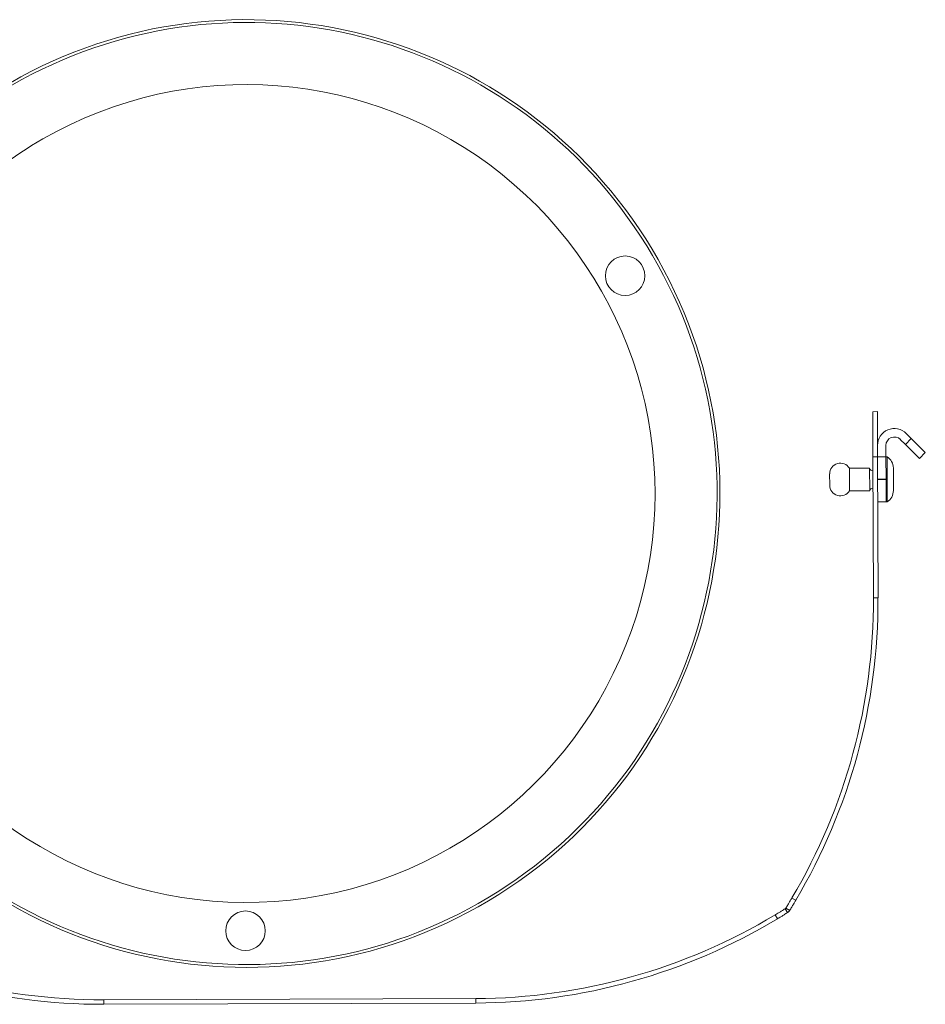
# Model space of a CAD drawing. Header units: millimetres. Extents: x -219 to 1361, y -849 to 661.
# Tile 33 of 73: x 98 to 259, y 420 to 595. Entities that reach past the tile are written whole.
import ezdxf

# ---------------------------------------------------------------- set-up
doc = ezdxf.new("R2010")
doc.units = ezdxf.units.MM

msp = doc.modelspace()

# ---------------------------------------------------------------- linework, layer by layer
at = {"color": 7, "linetype": 'Continuous', "lineweight": 15}
for p, q in [((249.61, 525.13), (250.41, 525.14)), ((249.63, 517.13), (249.61, 525.13)), ((250.41, 525.14), (250.43, 517.14)), ((254.48, 520.21), (255.37, 519.32)), ((255.37, 519.32), (256.43, 520.39)), ((255.54, 521.28), (256.43, 520.39)), ((256.43, 520.39), (258.91, 517.92)), ((251.93, 517.14), (251.93, 519.14)), ((257.86, 516.86), (255.37, 519.32)), ((250.43, 517.14), (249.63, 517.13)), ((249.72, 492.13), (249.63, 517.13)), ((250.52, 492.14), (250.43, 517.14)), ((250.43, 517.14), (251.93, 517.14)), ((252.12, 517.14), (251.93, 517.14)), ((251.93, 517.14), (251.95, 513.15)), ((252.12, 517.14), (252.14, 509.14)), ((258.91, 517.92), (257.86, 516.86)), ((249.04, 515.13), (245.44, 515.12)), ((245.45, 513.12), (245.44, 515.12)), ((249.04, 515.13), (249.05, 511.13)), ((253.24, 515.15), (253.25, 511.15)), ((241.94, 514.11), (241.95, 512.11)), ((245.45, 511.12), (245.45, 513.12)), ((251.95, 513.15), (250.45, 513.15)), ((250.45, 513.13), (251.95, 513.13)), ((251.95, 513.15), (251.95, 513.13)), ((251.95, 513.13), (251.96, 509.14)), ((245.45, 511.12), (249.05, 511.13)), ((251.96, 509.14), (250.46, 509.14)), ((251.96, 509.14), (252.14, 509.14)), ((249.72, 492.13), (250.52, 492.14)), ((235.25, 438.92), (235.94, 438.52)), ((234.04, 437.01), (234.47, 436.34)), ((234.17, 437.14), (234.85, 436.72)), ((232.27, 435.92), (232.68, 435.24)), ((113.15, 420.88), (179.15, 421.1)), ((113.15, 420.88), (113.16, 420.08)), ((179.16, 420.3), (179.15, 421.1)), ((113.16, 420.08), (179.16, 420.3))]:
    msp.add_line(p, q, dxfattribs=at)
for centre in [(205.66, 549.24), (138.31, 433.12)]:
    msp.add_circle(centre, 3.5, dxfattribs=at)
for centre, radius, start, end in [((138.47, 510.62), 84, 213.3548, 119.886), ((138.47, 510.62), 72.5, 205.352, 119.886), ((138.47, 510.62), 72.5, 119.886, 148.8596), ((253.43, 519.15), 3, 45.1918, 180.1918), ((253.43, 519.15), 1.5, 45.1918, 180.1918), ((250.89, 515.14), 2.35, 0.1918, 58.4399), ((243.84, 514.11), 1.89, 32.0826, 180.1918), ((249.44, 515.13), 0.4, 180.1918, 300.1918), ((243.84, 512.11), 1.89, 180.1918, 328.301), ((249.45, 511.13), 0.4, 60.1918, 180.1918), ((250.9, 511.14), 2.35, 301.9437, 0.1918), ((145.92, 491.79), 103.8, 329.3846, 0.1918), ((145.92, 491.79), 104.6, 329.3846, 0.1918), ((112.81, 524.68), 104.6, 239.3846, 270.1918), ((112.81, 524.68), 103.8, 239.3846, 270.1918), ((178.81, 524.9), 103.8, 270.1918, 300.9991), ((178.81, 524.9), 104.6, 270.1918, 300.9991)]:
    msp.add_arc(centre, radius, start, end, dxfattribs=at)
at = {"color": 8, "linetype": 'Continuous', "lineweight": 15}
msp.add_arc((138.47, 510.62), 83.5, 223.7443, 119.886, dxfattribs=at)
at = {"color": 7, "linetype": 'Continuous', "lineweight": 15}
for points, knots in [([(235.25, 438.92), (235.19, 438.84), (235.1, 438.67), (234.85, 438.26), (234.54, 437.74), (234.29, 437.34), (234.17, 437.14)], [0, 0, 0, 0, 0.2808332, 0.5271427, 0.7589709, 1, 1, 1, 1]), ([(235.94, 438.52), (235.88, 438.43), (235.78, 438.26), (235.53, 437.84), (235.22, 437.32), (234.97, 436.92), (234.85, 436.72)], [0, 0, 0, 0, 0.280054, 0.526108, 0.758235, 1, 1, 1, 1]), ([(234.04, 437.01), (233.84, 436.89), (233.45, 436.64), (232.93, 436.32), (232.52, 436.07), (232.35, 435.98), (232.27, 435.92)], [0, 0, 0, 0, 0.241029, 0.472857, 0.719167, 1, 1, 1, 1]), ([(234.47, 436.34), (234.26, 436.21), (233.87, 435.96), (233.35, 435.64), (232.93, 435.39), (232.77, 435.29), (232.68, 435.24)], [0, 0, 0, 0, 0.2417652, 0.4738916, 0.7199457, 1, 1, 1, 1])]:
    msp.add_open_spline(points, degree=3, knots=knots, dxfattribs=at)
for points in [[(234.17, 437.14), (234.15, 437.12), (234.12, 437.07), (234.07, 437.03), (234.04, 437.01)], [(234.85, 436.72), (234.8, 436.65), (234.69, 436.5), (234.54, 436.39), (234.47, 436.34)]]:
    msp.add_open_spline(points, degree=3, dxfattribs=at)

doc.saveas('drawing.dxf')
